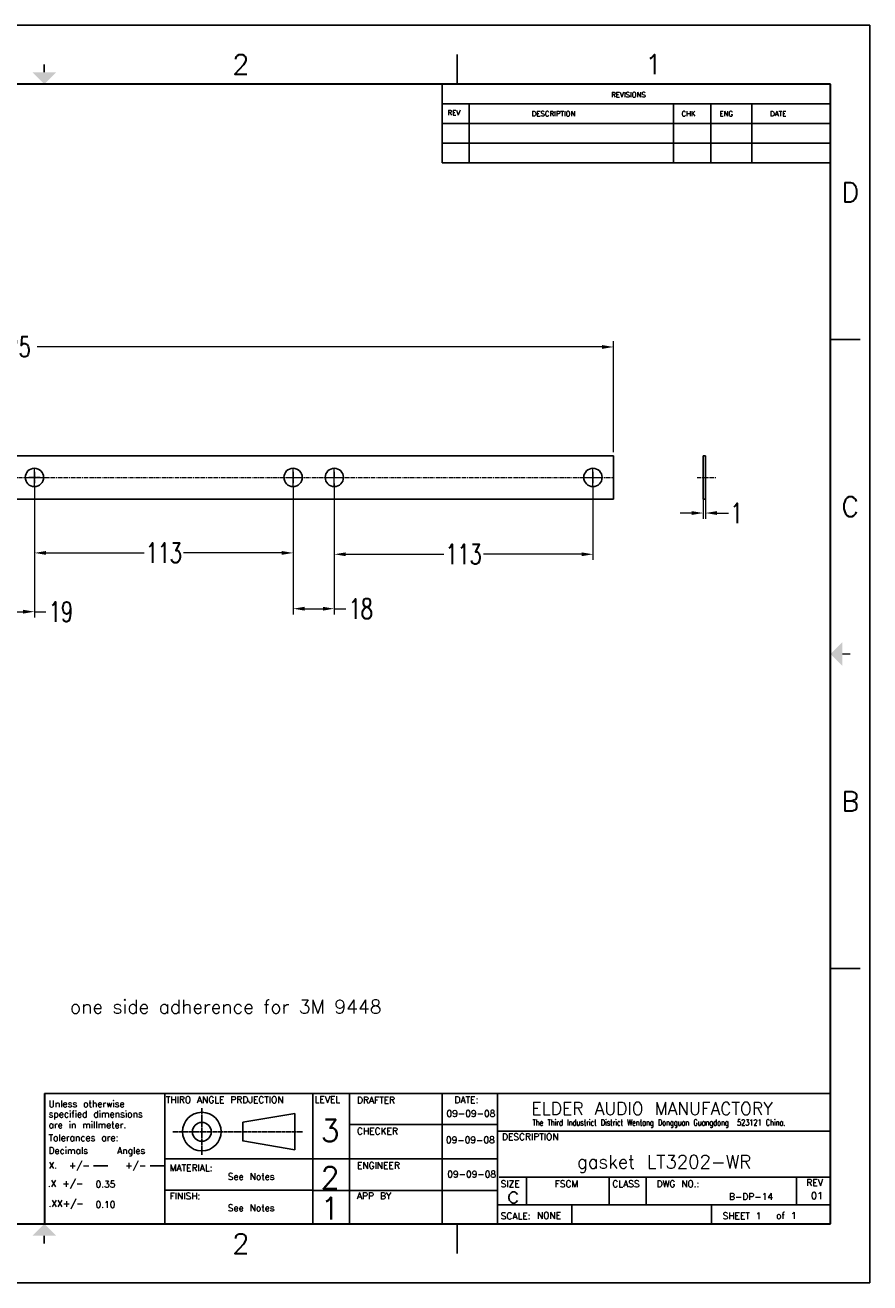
# Model space of a CAD drawing. Extents: x 1930 to 2658, y -78 to 472.
# Tile 2 of 2: x 2289 to 2658, y -78 to 472. Entities that reach past the tile are written whole.
import ezdxf
from ezdxf.enums import TextEntityAlignment as Align

# ---------------------------------------------------------------- set-up
doc = ezdxf.new("R2010")
doc.units = 0
doc.header["$LTSCALE"] = 2.5
doc.header["$MEASUREMENT"] = 0
doc.linetypes.add('CENTER', pattern=[0.6, 0.375, -0.075, 0.075, -0.075])
doc.layers.get('0').update_dxf_attribs({"linetype": 'CONTINUOUS'})
doc.layers.get('Defpoints').update_dxf_attribs({"linetype": 'CONTINUOUS'})
for name, color, linetype in [('5标注', 1, 'CONTINUOUS'), ('6文本', 5, 'CONTINUOUS'), ('DEFAULT_1', 7, 'CENTER'), ('Title Block', 7, 'CONTINUOUS')]:
    doc.layers.add(name, color=color, linetype=linetype)
doc.layers.add('center', color=1, linetype='CENTER', lineweight=5)
doc.styles.add('Roman', font='romans')
doc.styles.add('SIMPLEX', font='simplex')
doc.styles.get("Standard").update_dxf_attribs({"font": 'txt', "bigfont": 'gbcbig.shx'})
doc.styles.add('TXT', font='txt.shx', dxfattribs={"width": 0.7, "bigfont": 'INTECAD.SHX'})
doc.dimstyles.new('标准样式', dxfattribs={"dimscale": 2.5, "dimtxt": 3.5, "dimasz": 2, "dimexe": 1, "dimexo": 0, "dimgap": 1, "dimtad": 0, "dimtoh": 1, "dimdec": 1, "dimdsep": 46, "dimtxsty": 'TXT', "dimsah": 1, "dimcen": 0.09, "dimclrd": 5, "dimclre": 252, "dimadec": 0, "dimazin": 0, "dimtfac": 1, "dimtdec": 1, "dimtofl": 0, "dimtmove": 0, "dimatfit": 3, "dimfxl": 0, "dimtzin": 0, "dimlwd": 13, "dimlwe": 13, "dimarcsym": 0})

# ---------------------------------------------------------------- blocks, each defined once
blk = doc.blocks.new('*D23')
at = {"layer": '5标注', "color": 252, "lineweight": 13}
for p, q in [((2585.26, 264.87), (2585.26, 256.32)), ((2586.26, 264.87), (2586.26, 256.32))]:
    blk.add_line(p, q, dxfattribs=at)
at = {"layer": '5标注', "color": 5, "lineweight": 13}
for p, q in [((2580.26, 258.82), (2575.26, 258.82)), ((2591.26, 258.82), (2596.26, 258.82))]:
    blk.add_line(p, q, dxfattribs=at)
at = {"layer": '5标注', "color": 5}
for points in [[(2580.26, 259.65), (2580.26, 257.98), (2585.26, 258.82)], [(2591.26, 259.65), (2591.26, 257.98), (2586.26, 258.82)]]:
    blk.add_solid(points, dxfattribs=at)
at = {"layer": 'Defpoints', "color": 0}
for p in [(2585.26, 264.87), (2586.26, 264.87), (2586.26, 258.82)]:
    blk.add_point(p, dxfattribs=at)
at = {"layer": '5标注', "color": 0, "insert": (2599.79, 258.82), "char_height": 8.75, "attachment_point": 5, "style": 'TXT'}
blk.add_mtext('1', dxfattribs=at)
blk = doc.blocks.new('*D21')
at = {"layer": '5标注', "color": 252, "lineweight": 13}
for p, q in [((2274.1, 270.24), (2274.1, 213.2)), ((2293.1, 270.24), (2293.1, 213.2))]:
    blk.add_line(p, q, dxfattribs=at)
at = {"layer": '5标注', "color": 5, "lineweight": 13}
for p, q in [((2279.1, 215.7), (2288.1, 215.7)), ((2293.1, 215.7), (2298.1, 215.7))]:
    blk.add_line(p, q, dxfattribs=at)
at = {"layer": '5标注', "color": 5}
for points in [[(2279.1, 216.54), (2279.1, 214.87), (2274.1, 215.7)], [(2288.1, 216.54), (2288.1, 214.87), (2293.1, 215.7)]]:
    blk.add_solid(points, dxfattribs=at)
at = {"layer": 'Defpoints', "color": 0}
for p in [(2274.1, 270.24), (2293.1, 270.24), (2293.1, 215.7)]:
    blk.add_point(p, dxfattribs=at)
at = {"layer": '5标注', "color": 0, "insert": (2304.69, 215.7), "char_height": 8.75, "attachment_point": 5, "style": 'TXT'}
blk.add_mtext('19', dxfattribs=at)
blk = doc.blocks.new('*D16')
at = {"layer": '5标注', "color": 252, "lineweight": 13}
for p, q in [((2021.1, 285.46), (2021.1, 333.89)), ((2546.1, 285.46), (2546.1, 333.89))]:
    blk.add_line(p, q, dxfattribs=at)
at = {"layer": '5标注', "color": 5, "lineweight": 13}
for p, q in [((2026.1, 331.39), (2272.94, 331.39)), ((2541.1, 331.39), (2294.27, 331.39))]:
    blk.add_line(p, q, dxfattribs=at)
at = {"layer": '5标注', "color": 5}
for points in [[(2026.1, 332.22), (2026.1, 330.56), (2021.1, 331.39)], [(2541.1, 332.22), (2541.1, 330.56), (2546.1, 331.39)]]:
    blk.add_solid(points, dxfattribs=at)
at = {"layer": 'Defpoints', "color": 0}
for p in [(2546.1, 331.39), (2021.1, 285.46), (2546.1, 285.46)]:
    blk.add_point(p, dxfattribs=at)
at = {"layer": '5标注', "color": 0, "insert": (2283.6, 331.39), "char_height": 8.75, "attachment_point": 5, "style": 'TXT'}
blk.add_mtext('525', dxfattribs=at)
blk = doc.blocks.new('*D15')
at = {"layer": '5标注', "color": 252, "lineweight": 13}
for p, q in [((2293.1, 270.24), (2293.1, 238.9)), ((2406.1, 270.24), (2406.1, 238.9))]:
    blk.add_line(p, q, dxfattribs=at)
at = {"layer": '5标注', "color": 5, "lineweight": 13}
for p, q in [((2298.1, 241.4), (2340.98, 241.4)), ((2401.1, 241.4), (2358.23, 241.4))]:
    blk.add_line(p, q, dxfattribs=at)
at = {"layer": '5标注', "color": 5}
for points in [[(2298.1, 242.23), (2298.1, 240.56), (2293.1, 241.4)], [(2401.1, 242.23), (2401.1, 240.56), (2406.1, 241.4)]]:
    blk.add_solid(points, dxfattribs=at)
at = {"layer": 'Defpoints', "color": 0}
for p in [(2293.1, 270.24), (2406.1, 270.24), (2406.1, 241.4)]:
    blk.add_point(p, dxfattribs=at)
at = {"layer": '5标注', "color": 0, "insert": (2349.6, 241.4), "char_height": 8.75, "attachment_point": 5, "style": 'TXT'}
blk.add_mtext('113', dxfattribs=at)
blk = doc.blocks.new('*D14')
at = {"layer": '5标注', "color": 252, "lineweight": 13}
for p, q in [((2406.1, 270.24), (2406.1, 214.52)), ((2424.1, 270.24), (2424.1, 214.52))]:
    blk.add_line(p, q, dxfattribs=at)
at = {"layer": '5标注', "color": 5, "lineweight": 13}
for p, q in [((2411.1, 217.02), (2419.1, 217.02)), ((2424.1, 217.02), (2429.1, 217.02))]:
    blk.add_line(p, q, dxfattribs=at)
at = {"layer": '5标注', "color": 5}
for points in [[(2411.1, 217.85), (2411.1, 216.18), (2406.1, 217.02)], [(2419.1, 217.85), (2419.1, 216.18), (2424.1, 217.02)]]:
    blk.add_solid(points, dxfattribs=at)
at = {"layer": 'Defpoints', "color": 0}
for p in [(2406.1, 270.24), (2424.1, 270.24), (2424.1, 217.02)]:
    blk.add_point(p, dxfattribs=at)
at = {"layer": '5标注', "color": 0, "insert": (2435.69, 217.02), "char_height": 8.75, "attachment_point": 5, "style": 'TXT'}
blk.add_mtext('18', dxfattribs=at)
blk = doc.blocks.new('*D13')
at = {"layer": '5标注', "color": 252, "lineweight": 13}
for p, q in [((2424.1, 271.77), (2424.1, 238.3)), ((2537.1, 270.24), (2537.1, 238.3))]:
    blk.add_line(p, q, dxfattribs=at)
at = {"layer": '5标注', "color": 5, "lineweight": 13}
for p, q in [((2429.1, 240.8), (2471.98, 240.8)), ((2532.1, 240.8), (2489.23, 240.8))]:
    blk.add_line(p, q, dxfattribs=at)
at = {"layer": '5标注', "color": 5}
for points in [[(2429.1, 241.63), (2429.1, 239.97), (2424.1, 240.8)], [(2532.1, 241.63), (2532.1, 239.97), (2537.1, 240.8)]]:
    blk.add_solid(points, dxfattribs=at)
at = {"layer": 'Defpoints', "color": 0}
for p in [(2424.1, 271.77), (2537.1, 270.24), (2537.1, 240.8)]:
    blk.add_point(p, dxfattribs=at)
at = {"layer": '5标注', "color": 0, "insert": (2480.6, 240.8), "char_height": 8.75, "attachment_point": 5, "style": 'TXT'}
blk.add_mtext('113', dxfattribs=at)

msp = doc.modelspace()

# ---------------------------------------------------------------- linework, layer by layer
at = {"color": 7, "linetype": 'Continuous'}
for p, q in [((2546.1, 283.87), (2021.1, 283.87)), ((2546.1, 264.87), (2546.1, 283.87)), ((2585.26, 264.87), (2585.26, 283.87)), ((2586.26, 283.87), (2585.26, 283.87)), ((2586.26, 264.87), (2586.26, 283.87)), ((2021.1, 264.87), (2546.1, 264.87)), ((2586.26, 264.87), (2585.26, 264.87))]:
    msp.add_line(p, q, dxfattribs=at)
at = {"lineweight": 30}
msp.add_line((2297.55, 5.1), (2297.55, -51.82), dxfattribs=at)
for p, q in [((2297.55, 5.1), (2640.89, 5.1)), ((2350.08, 5.1), (2350.08, -51.82)), ((2414.7, 5.1), (2414.7, -51.45)), ((2430.77, 4.73), (2430.77, -51.82)), ((2471.29, 4.73), (2471.29, -51.82)), ((2495.39, 4.73), (2495.39, -51.82)), ((2431.13, -8.4), (2495.39, -8.4)), ((2495.75, -11.32), (2640.89, -11.32)), ((2350.08, -23.36), (2495.75, -23.36)), ((2496.12, -31.39), (2640.89, -31.39)), ((2508.08, -31.38), (2508.08, -43.34)), ((2544.13, -31.7), (2544.13, -43.34)), ((2560.35, -31.54), (2560.35, -43.34)), ((2626.09, -31.54), (2626.09, -43.5)), ((2350.08, -37.06), (2414.7, -37.06)), ((2414.7, -37.23), (2495.02, -37.23)), ((2495.75, -43.43), (2640.89, -43.43)), ((2527.92, -43.34), (2527.92, -51.68))]:
    msp.add_line(p, q)
at = {"linetype": 'CENTER'}
for p, q in [((2366.23, -1.32), (2366.23, -21.6)), ((2353.52, -11.58), (2410.3, -11.58))]:
    msp.add_line(p, q, dxfattribs=at)
at = {"linetype": 'Continuous'}
for p, q in [((2384.08, -7.4), (2406.82, -3.53)), ((2406.82, -3.53), (2406.82, -19.47)), ((2384.08, -15.6), (2384.08, -7.4)), ((2406.82, -19.47), (2384.08, -15.53))]:
    msp.add_line(p, q, dxfattribs=at)
at = {"color": 7, "linetype": 'Continuous'}
for centre in [(2293.1, 274.37), (2406.1, 274.37), (2424.1, 274.37), (2537.1, 274.37)]:
    msp.add_circle(centre, 4, dxfattribs=at)
at = {"linetype": 'Continuous'}
for centre, radius in [((2366.23, -11.5), 8.45), ((2366.23, -11.58), 4.11)]:
    msp.add_circle(centre, radius, dxfattribs=at)
at = {"layer": 'center', "color": 1, "linetype": 'CENTER', "ltscale": 0.8}
for p, q in [((2293.1, 270.37), (2293.1, 278.37)), ((2406.1, 270.37), (2406.1, 278.37)), ((2424.1, 270.37), (2424.1, 278.37)), ((2537.1, 270.37), (2537.1, 278.37)), ((2289.1, 274.37), (2297.1, 274.37)), ((2402.1, 274.37), (2410.1, 274.37)), ((2420.1, 274.37), (2428.1, 274.37)), ((2533.1, 274.37), (2541.1, 274.37))]:
    msp.add_line(p, q, dxfattribs=at)
at = {"layer": 'center', "color": 1, "linetype": 'CENTER', "ltscale": 1.9}
for p, q in [((2021.1, 274.37), (2546.1, 274.37)), ((2582.64, 274.37), (2590.79, 274.37))]:
    msp.add_line(p, q, dxfattribs=at)
at = {"layer": 'DEFAULT_1', "color": 2, "linetype": 'CENTER'}
for p, q in [((2293.1, 274.37), (2293.1, 276.91)), ((2406.1, 274.37), (2406.1, 276.91)), ((2424.1, 274.37), (2424.1, 276.91)), ((2537.1, 274.37), (2537.1, 276.91)), ((2293.1, 274.37), (2290.56, 274.37)), ((2293.1, 274.37), (2295.64, 274.37)), ((2293.1, 274.37), (2293.1, 271.83)), ((2406.1, 274.37), (2406.1, 271.83)), ((2537.1, 274.37), (2537.1, 271.83))]:
    msp.add_line(p, q, dxfattribs=at)
at = {"layer": 'Title Block'}
for p, q in [((2658.06, 472.02), (1936.71, 472.02)), ((2658.06, -77.58), (2658.06, 472.02)), ((2477.73, 446.26), (2477.73, 459.14)), ((2471.19, 446.26), (2471.19, 411.91)), ((2471.19, 437.67), (2640.89, 437.67)), ((2483.08, 411.91), (2483.08, 437.67)), ((2572.32, 411.91), (2572.32, 437.67)), ((2588.57, 411.91), (2588.57, 437.67)), ((2606.54, 411.91), (2606.54, 437.67)), ((2471.19, 429.08), (2640.89, 429.08)), ((2471.19, 420.5), (2640.89, 420.5)), ((2471.19, 411.91), (2640.89, 411.91)), ((2640.89, 334.62), (2653.77, 334.62)), ((2640.89, 59.82), (2653.77, 59.82)), ((2318.83, -26.38), (2325.18, -26.38)), ((2343.59, -26.38), (2349.62, -26.38)), ((2588.88, -51.82), (2588.88, -43.43)), ((2477.73, -64.7), (2477.73, -51.82)), ((1936.71, -77.58), (2658.06, -77.58))]:
    msp.add_line(p, q, dxfattribs=at)
at = {"layer": 'Title Block', "lineweight": 30}
for p, q in [((2640.89, 446.26), (1953.88, 446.26)), ((2640.89, -51.82), (2640.89, 446.26)), ((1953.88, -51.82), (2640.89, -51.82))]:
    msp.add_line(p, q, dxfattribs=at)
at = {"layer": 'Title Block', "const_width": 0.687}
for points in [[(2297.39, 454.85), (2297.39, 451.41)], [(2649.48, 197.22), (2646.04, 197.22)], [(2297.39, -60.41), (2297.39, -56.97)]]:
    msp.add_lwpolyline(points, dxfattribs=at)
at = {"layer": 'Title Block'}
for points in [[(2292.23, 451.41), (2302.54, 451.41), (2297.39, 446.26)], [(2646.04, 192.07), (2646.04, 202.37), (2640.89, 197.22)], [(2292.23, -56.97), (2302.54, -56.97), (2297.39, -51.82)]]:
    msp.add_solid(points, dxfattribs=at)

# ---------------------------------------------------------------- texts
at = {"layer": '6文本', "style": 'Roman'}
for s, p in [('2', (2383.26, 454.85)), ('1', (2563.6, 454.85)), ('D', (2649.48, 399.03)), ('C', (2649.48, 261.63)), ('B', (2649.48, 132.81)), ('2', (2383.26, -60.41))]:
    msp.add_text(s, height=8.59, dxfattribs=at).set_placement(p, align=Align.MIDDLE_CENTER)
at = {"layer": '6文本'}
for s, height, style, p in [('REVISIONS', 2.233, 'Roman', (2545.06, 440.51)), ('REV', 2.233, 'Roman', (2473.57, 432.67)), ('DESCRIPTION', 2.2328, 'Roman', (2510.36, 432.19)), ('CHK', 2.233, 'Roman', (2575.79, 432.19)), ('ENG', 2.233, 'Roman', (2592.37, 432.19)), ('DATE', 2.233, 'Roman', (2614.49, 432.19)), ('one side adherence for 3M 9448', 6.0283, 'SIMPLEX', (2308.59, 40.08))]:
    msp.add_text(s, height=height, dxfattribs=dict(at, style=style)).set_placement(p)
for s, height, p in [('Unless otherwise', 2.8956, (2299.26, -0.79)), ('THIRO ANGLE PRDJECTION', 2.8956, (2350.49, 0.97)), ('LEVEL', 2.896, (2415.52, 1.15)), ('DRAFTER', 2.896, (2434, 0.82)), ('DATE:', 2.896, (2476.62, 0.99)), ('ELDER AUDIO MANUFACTORY', 5.472, (2510.23, -4.16)), ('specified dimensions', 2.8956, (2299.26, -5.27)), ('09-09-08', 2.896, (2473.1, -5.01)), ('are in millmeter.', 2.8956, (2299.26, -10.03)), ('3', 9.65, (2418.12, -15.87)), ('CHECKER', 2.896, (2434, -12.69)), ('Tolerances are:', 2.8956, (2299.26, -15.63)), ('09-09-08', 2.896, (2472.88, -16.55)), ('DESCRIPTION', 2.8956, (2497.36, -15.18)), ('Decimals    Angles', 2.8956, (2299.26, -21.23)), ('X.  +/-', 2.896, (2299.26, -27.67)), ('+/-', 2.896, (2332.76, -27.67)), ('MATERIAL:', 2.896, (2352.17, -28.79)), ('2', 9.65, (2418.12, -36.47)), ('ENGINEER', 2.896, (2434, -27.72)), ('.X +/-', 2.896, (2298.98, -35.59)), ('0.35', 2.896, (2319.79, -35.9)), ('See Notes', 2.896, (2377.58, -32.57)), ('09-09-08', 2.896, (2473.44, -31.53)), ('SIZE', 2.896, (2496.77, -35.74)), ('FSCM', 2.896, (2520.39, -35.74)), ('CLASS', 2.896, (2545.56, -35.74)), ('DWG NO.:', 2.896, (2564.91, -35.76)), ('REV', 2.896, (2630.37, -35.24)), ('FINISH:', 2.896, (2352.17, -41.08)), ('APP BY', 2.896, (2434, -41.01)), ('c', 7.24, (2499.46, -42.7)), ('B-DP-14', 2.896, (2596.53, -41.32)), ('.XX+/-', 2.896, (2299.26, -44.36)), ('0.10', 2.896, (2319.79, -44.78)), ('See Notes', 2.896, (2377.58, -46.27)), ('1', 9.65, (2418.12, -49.84)), ('SCALE:', 2.896, (2496.83, -49.81)), ('NONE', 2.896, (2512.64, -49.54)), ('SHEET 1', 2.896, (2593.73, -49.71)), ('of 1', 2.896, (2617.14, -49.6))]:
    msp.add_text(s, height=height, dxfattribs=at).set_placement(p)
at = {"layer": '6文本', "width": 0.65}
msp.add_text('The Third Industrict District Wentang Dongguan Guangdong  523121 China.', height=2.736, dxfattribs=at).set_placement((2510.71, -8.88))
at = {"layer": '6文本', "color": 0, "linetype": 'Continuous', "oblique": 0}
msp.add_text('01', height=3.073, dxfattribs=at).set_placement((2632.39, -41.06))
at = {"layer": '6文本', "insert": (2530.12, -21.77), "char_height": 5.7912, "attachment_point": 1}
msp.add_mtext('gasket LT3202-WR', dxfattribs=at)

# ---------------------------------------------------------------- dimensions: what is measured, and where the dimension line sits
at = {"layer": '5标注'}
for base, p1, p2, picture, middle in [((2546.1, 331.39), (2021.1, 285.46), (2546.1, 285.46), '*D16', (2283.6, 331.39)), ((2293.1, 215.7), (2274.1, 270.24), (2293.1, 270.24), '*D21', (2304.69, 215.7)), ((2406.1, 241.4), (2293.1, 270.24), (2406.1, 270.24), '*D15', (2349.6, 241.4)), ((2424.1, 217.02), (2406.1, 270.24), (2424.1, 270.24), '*D14', (2435.69, 217.02)), ((2537.1, 240.8), (2424.1, 271.77), (2537.1, 270.24), '*D13', (2480.6, 240.8))]:
    dim = msp.add_linear_dim(base=base, p1=p1, p2=p2, dimstyle='标准样式', dxfattribs=at)
    dim.commit()
    dim.dimension.update_dxf_attribs({"geometry": picture, "text_midpoint": middle})
dim = msp.add_linear_dim(base=(2586.26, 258.82), p1=(2585.26, 264.87), p2=(2586.26, 264.87), dimstyle='标准样式', override={"dimscale": 2.5}, dxfattribs=at)
dim.commit()
dim.dimension.update_dxf_attribs({"geometry": '*D23', "text_midpoint": (2599.79, 258.82)})

doc.saveas('drawing.dxf')
